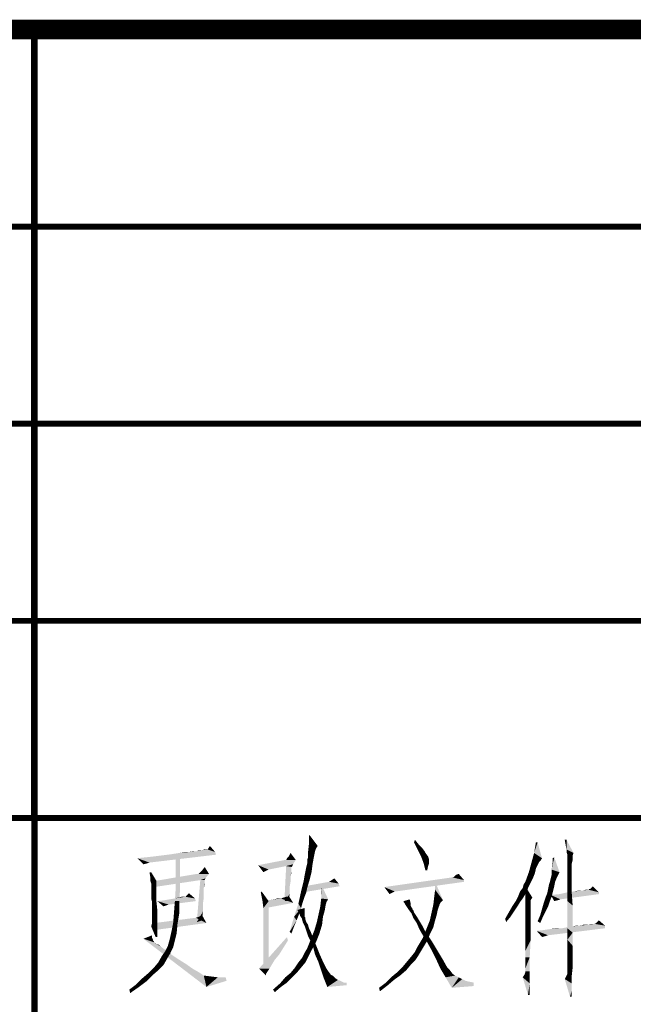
# Model space of a CAD drawing. Header units: millimetres. Extents: x 0 to 840, y 0 to 594.
# Tile 15 of 33: x 499 to 530, y 51 to 100. Entities that reach past the tile are written whole.
import ezdxf

# ---------------------------------------------------------------- set-up
doc = ezdxf.new("R2010")
doc.units = ezdxf.units.MM
doc.header["$LTSCALE"] = 46.2
doc.layers.get('0').update_dxf_attribs({"linetype": 'CONTINUOUS'})
doc.layers.add('GDU1040-22_DXF_FORMAT', color=7, linetype='CONTINUOUS')

# ---------------------------------------------------------------- blocks, each defined once
blk = doc.blocks.new('*T12')
at = {"color": 1, "linetype": 'Continuous'}
for p, q in [((0, 0), (14, 0)), ((0, 0), (0, -10)), ((14, 0), (14, -10)), ((0, -10), (14, -10))]:
    blk.add_line(p, q, dxfattribs=at)
blk = doc.blocks.new('*T13')
at = {"color": 1, "linetype": 'Continuous'}
for p, q in [((0, 0), (40, 0)), ((0, 0), (0, -10)), ((40, 0), (40, -10)), ((0, -10), (40, -10))]:
    blk.add_line(p, q, dxfattribs=at)
blk = doc.blocks.new('*T23')
at = {"color": 1, "linetype": 'Continuous'}
for p, q in [((0, 0), (0, 40)), ((0, 40), (120, 40)), ((16, 0), (16, 40)), ((30, 0), (30, 40)), ((70, 0), (70, 40)), ((100, 0), (100, 40)), ((120, 0), (120, 40)), ((0, 30), (120, 30)), ((0, 20), (120, 20)), ((0, 10), (120, 10)), ((0, 0), (120, 0))]:
    blk.add_line(p, q, dxfattribs=at)

msp = doc.modelspace()

# ---------------------------------------------------------------- linework, layer by layer
at = {"color": 1, "linetype": 'Continuous'}
for points in [[(513.953, 59.111), (513.909, 58.667), (513.909, 59.111)], [(513.909, 58.667), (513.953, 59.111), (514.353, 58.578)], [(508.798, 58.444), (508.886, 58.578), (509.153, 58.267)], [(514.353, 58.578), (513.864, 58.267), (513.909, 58.667)], [(514.353, 58.578), (514.264, 58.444), (513.864, 58.267)], [(519.242, 58.756), (519.286, 58.889), (519.464, 58.667)], [(519.464, 58.667), (519.42, 58.4), (519.242, 58.756)], [(519.464, 58.667), (519.642, 58.489), (519.42, 58.4)], [(519.42, 58.4), (519.642, 58.489), (519.775, 58.311)], [(525.509, 58.756), (525.331, 58.222), (525.42, 58.756)], [(525.331, 58.222), (525.509, 58.756), (525.731, 57.956)], [(526.975, 58.889), (526.931, 58.622), (526.886, 58.889)], [(526.975, 58.4), (526.931, 58.622), (526.975, 58.889)], [(526.975, 58.4), (526.975, 58.889), (527.331, 58.222)], [(505.198, 57.956), (505.642, 58), (509.198, 58.133)], [(505.198, 57.956), (509.198, 58.133), (505.82, 57.733)], [(505.82, 57.733), (505.509, 57.644), (505.198, 57.956)], [(505.642, 58), (506.042, 58.044), (509.198, 58.133)], [(506.042, 58.044), (506.398, 58.089), (509.198, 58.133)], [(509.198, 58.133), (506.398, 58.089), (506.753, 58.133)], [(506.753, 58.133), (507.064, 58.178), (509.153, 58.267)], [(506.753, 58.133), (509.153, 58.267), (509.198, 58.133)], [(507.064, 58.178), (507.331, 58.222), (509.153, 58.267)], [(507.375, 58.044), (507.153, 57.2), (507.153, 58.044)], [(507.153, 57.2), (507.375, 58.044), (507.375, 57.2)], [(507.82, 58.267), (509.153, 58.267), (507.331, 58.222)], [(507.82, 58.267), (507.331, 58.222), (507.598, 58.267)], [(508.22, 58.311), (507.82, 58.267), (508.042, 58.311)], [(509.153, 58.267), (507.82, 58.267), (508.22, 58.311)], [(508.486, 58.356), (508.22, 58.311), (508.353, 58.356)], [(509.153, 58.267), (508.22, 58.311), (508.486, 58.356)], [(508.709, 58.4), (508.753, 58.4), (508.486, 58.356)], [(508.664, 58.4), (508.709, 58.4), (508.486, 58.356)], [(508.664, 58.4), (508.486, 58.356), (508.62, 58.4)], [(509.153, 58.267), (508.486, 58.356), (508.753, 58.4)], [(509.153, 58.267), (508.753, 58.4), (508.798, 58.444)], [(512.753, 57.867), (512.798, 57.956), (512.886, 58.044)], [(513.242, 57.867), (512.753, 57.867), (512.886, 58.044)], [(512.886, 58.044), (512.975, 58.222), (513.242, 57.867)], [(513.82, 57.867), (513.864, 58), (514.175, 58.089)], [(513.82, 57.867), (514.175, 58.089), (514.131, 57.867)], [(514.264, 58.444), (514.22, 58.311), (513.864, 58.267)], [(513.864, 58.133), (513.864, 58.267), (514.22, 58.311)], [(513.864, 58.133), (514.22, 58.311), (514.175, 58.089)], [(514.175, 58.089), (513.864, 58), (513.864, 58.133)], [(519.775, 58.311), (519.598, 58.044), (519.42, 58.4)], [(519.775, 58.311), (519.82, 58.222), (519.598, 58.044)], [(519.598, 58.044), (519.82, 58.222), (519.953, 58.044)], [(519.953, 58.044), (519.731, 57.689), (519.598, 58.044)], [(519.953, 58.044), (519.998, 57.911), (519.731, 57.689)], [(525.731, 57.956), (525.198, 57.733), (525.331, 58.222)], [(525.731, 57.956), (525.686, 57.867), (525.198, 57.733)], [(526.22, 57.378), (526.264, 57.689), (526.353, 58)], [(526.22, 57.378), (526.353, 58), (526.62, 57.244)], [(526.264, 57.689), (526.264, 57.956), (526.353, 58)], [(527.331, 58.222), (526.975, 58.267), (526.975, 58.4)], [(527.331, 58.222), (527.02, 58.133), (526.975, 58.267)], [(527.02, 58.133), (527.331, 58.222), (527.286, 58.089)], [(527.286, 58.089), (527.02, 58.044), (527.02, 58.133)], [(527.02, 58.044), (527.286, 58.089), (527.286, 57.956)], [(527.286, 57.956), (527.02, 57.911), (527.02, 58.044)], [(527.02, 57.911), (527.286, 57.956), (527.286, 57.867)], [(505.82, 57.733), (505.686, 57.689), (505.509, 57.644)], [(508.486, 57.333), (508.62, 57.511), (508.842, 57.156)], [(513.242, 57.867), (513.153, 57.733), (511.331, 57.6)], [(512.753, 57.867), (513.242, 57.867), (511.331, 57.6)], [(512.753, 57.867), (511.331, 57.6), (512.709, 57.867)], [(513.153, 57.733), (513.109, 57.644), (511.331, 57.6)], [(512.753, 57.556), (511.331, 57.6), (513.109, 57.644)], [(511.331, 57.6), (512.753, 57.556), (511.864, 57.378)], [(511.864, 57.378), (511.598, 57.244), (511.331, 57.6)], [(513.02, 57.511), (512.664, 55.778), (512.753, 57.556)], [(513.02, 57.511), (513.02, 57.467), (512.664, 55.778)], [(513.02, 57.467), (513.02, 57.333), (512.664, 55.778)], [(512.753, 57.556), (513.109, 57.644), (513.064, 57.556)], [(512.753, 57.556), (513.064, 57.556), (513.02, 57.511)], [(513.731, 57.289), (513.775, 57.511), (514.086, 57.6)], [(513.731, 57.289), (514.086, 57.6), (514.042, 57.244)], [(514.086, 57.6), (513.775, 57.511), (513.82, 57.689)], [(514.131, 57.867), (513.82, 57.689), (513.82, 57.867)], [(513.82, 57.689), (514.131, 57.867), (514.086, 57.6)], [(519.998, 57.911), (519.998, 57.822), (519.731, 57.689)], [(519.731, 57.689), (519.998, 57.822), (519.998, 57.689)], [(519.998, 57.689), (519.82, 57.333), (519.731, 57.689)], [(519.998, 57.689), (519.953, 57.556), (519.82, 57.333)], [(519.82, 57.333), (519.953, 57.556), (519.909, 57.333)], [(525.509, 57.6), (525.064, 57.244), (525.198, 57.733)], [(525.509, 57.6), (525.42, 57.422), (525.064, 57.244)], [(525.686, 57.867), (525.598, 57.778), (525.198, 57.733)], [(525.198, 57.733), (525.598, 57.778), (525.509, 57.6)], [(527.286, 57.867), (527.02, 57.644), (527.02, 57.911)], [(527.286, 57.867), (527.242, 57.689), (527.02, 57.644)], [(527.02, 57.644), (527.242, 57.689), (527.242, 57.467)], [(527.242, 57.467), (527.02, 57.289), (527.02, 57.644)], [(527.02, 57.289), (527.242, 57.467), (527.242, 57.111)], [(505.909, 57.244), (505.864, 56.978), (505.82, 57.244)], [(505.864, 56.8), (505.864, 56.978), (505.909, 57.244)], [(505.864, 56.8), (505.909, 57.244), (506.175, 56.8)], [(508.842, 57.156), (508.753, 57.067), (506.086, 56.8)], [(508.309, 57.156), (508.842, 57.156), (506.086, 56.8)], [(508.309, 57.156), (506.086, 56.8), (508.22, 57.156)], [(508.753, 57.067), (508.664, 56.933), (506.086, 56.8)], [(507.375, 57.2), (507.153, 56.489), (507.153, 57.2)], [(507.153, 56.489), (507.375, 57.2), (507.375, 56.444)], [(508.309, 57.156), (508.398, 57.244), (508.486, 57.333)], [(508.842, 57.156), (508.309, 57.156), (508.486, 57.333)], [(513.02, 57.333), (512.975, 57.022), (512.664, 55.778)], [(512.975, 57.022), (512.975, 56.756), (512.664, 55.778)], [(513.02, 57.333), (513.02, 57.2), (512.975, 57.022)], [(513.953, 56.889), (513.642, 56.8), (513.686, 57.067)], [(514.042, 57.244), (513.686, 57.067), (513.731, 57.289)], [(513.686, 57.067), (514.042, 57.244), (513.953, 56.889)], [(521.198, 56.978), (521.775, 56.844), (517.731, 56.489)], [(521.198, 56.978), (517.731, 56.489), (521.153, 56.978)], [(521.775, 56.844), (521.198, 56.978), (521.286, 57.022)], [(521.286, 57.022), (521.375, 57.111), (521.509, 57.156)], [(521.286, 57.022), (521.509, 57.156), (521.775, 56.844)], [(525.375, 57.2), (524.886, 56.756), (525.064, 57.244)], [(525.375, 57.2), (525.286, 56.978), (524.886, 56.756)], [(524.886, 56.756), (525.286, 56.978), (525.153, 56.711)], [(525.064, 57.244), (525.42, 57.422), (525.375, 57.2)], [(526.486, 56.978), (526.131, 56.756), (526.22, 57.111)], [(526.131, 56.756), (526.486, 56.978), (526.398, 56.756)], [(526.62, 57.244), (526.22, 57.111), (526.22, 57.378)], [(526.62, 57.244), (526.575, 57.156), (526.22, 57.111)], [(526.22, 57.111), (526.575, 57.156), (526.486, 56.978)], [(527.242, 57.111), (527.02, 56.889), (527.02, 57.289)], [(527.02, 56.889), (527.242, 57.111), (527.242, 56.711)], [(506.175, 56.8), (505.909, 56.667), (505.864, 56.8)], [(505.909, 56.578), (505.909, 56.667), (506.175, 56.8)], [(505.909, 56.533), (505.909, 56.578), (506.175, 56.8)], [(505.909, 56.489), (505.909, 56.533), (506.175, 56.8)], [(505.909, 56.444), (505.909, 56.489), (506.175, 56.8)], [(505.909, 56.356), (505.909, 56.444), (506.175, 56.8)], [(505.909, 56.222), (505.909, 56.356), (506.175, 56.8)], [(505.909, 56.222), (506.175, 56.8), (506.175, 56.222)], [(506.086, 56.8), (508.398, 56.844), (506.042, 56.489)], [(508.664, 56.933), (508.398, 56.844), (506.086, 56.8)], [(507.375, 56.444), (507.109, 55.778), (507.153, 56.489)], [(508.62, 56.844), (508.62, 56.756), (508.22, 54.711)], [(508.62, 56.844), (508.22, 54.711), (508.398, 56.844)], [(508.62, 56.756), (508.62, 56.711), (508.22, 54.711)], [(508.62, 56.711), (508.575, 56.444), (508.22, 54.711)], [(508.398, 56.844), (508.664, 56.933), (508.62, 56.844)], [(508.62, 56.711), (508.62, 56.622), (508.575, 56.444)], [(512.975, 56.756), (512.931, 56.489), (512.664, 55.778)], [(512.931, 56.489), (512.931, 56.133), (512.664, 55.778)], [(513.82, 56.444), (513.509, 56.267), (513.642, 56.8)], [(515.464, 56.533), (513.598, 56.222), (513.686, 56.533)], [(513.642, 56.8), (513.953, 56.889), (513.82, 56.444)], [(515.42, 56.667), (513.686, 56.533), (514.931, 56.756)], [(513.686, 56.533), (515.42, 56.667), (515.464, 56.533)], [(514.531, 55.911), (514.531, 56.222), (514.575, 56.533)], [(514.531, 55.911), (514.575, 56.533), (514.886, 55.867)], [(514.931, 56.756), (515.064, 56.844), (515.198, 56.933)], [(514.931, 56.756), (515.198, 56.933), (515.42, 56.667)], [(521.775, 56.844), (521.775, 56.756), (517.731, 56.489)], [(518.264, 56.267), (517.731, 56.489), (521.775, 56.756)], [(517.731, 56.489), (518.264, 56.267), (518.175, 56.222)], [(517.731, 56.489), (518.175, 56.222), (518.086, 56.178)], [(518.086, 56.178), (517.998, 56.133), (517.731, 56.489)], [(518.264, 56.267), (521.775, 56.756), (518.309, 56.267)], [(520.309, 56.356), (520.309, 56.756), (520.709, 55.822)], [(524.753, 56.444), (524.798, 56.622), (525.153, 56.711)], [(524.753, 56.444), (525.153, 56.711), (525.02, 56.444)], [(525.153, 56.711), (524.798, 56.622), (524.886, 56.756)], [(524.886, 56.267), (524.842, 56.489), (524.886, 56.533)], [(524.886, 56.267), (524.886, 56.533), (525.242, 55.956)], [(526.353, 56.533), (526.042, 56.4), (526.086, 56.622)], [(526.042, 56.4), (526.353, 56.533), (526.309, 56.356)], [(526.398, 56.756), (526.086, 56.622), (526.131, 56.756)], [(526.086, 56.622), (526.398, 56.756), (526.353, 56.533)], [(527.242, 56.711), (527.02, 56.356), (527.02, 56.889)], [(527.02, 56.356), (527.242, 56.711), (527.242, 56.178)], [(528.22, 56.444), (528.309, 56.533), (528.62, 56.222)], [(506.175, 56.222), (505.909, 56.089), (505.909, 56.222)], [(505.909, 55.911), (505.909, 56.089), (506.175, 56.222)], [(505.953, 55.733), (505.909, 55.911), (506.175, 56.222)], [(505.953, 55.733), (506.175, 56.222), (506.175, 55.733)], [(507.109, 55.778), (507.375, 56.444), (507.331, 55.778)], [(507.109, 55.911), (507.286, 55.956), (507.642, 56)], [(508.131, 55.911), (507.109, 55.911), (507.642, 56)], [(507.553, 56), (507.642, 56), (507.286, 55.956)], [(507.553, 56), (507.286, 55.956), (507.464, 56)], [(507.642, 56), (507.731, 56.089), (507.82, 56.178)], [(507.642, 56), (507.82, 56.178), (508.131, 55.911)], [(507.642, 56), (507.686, 56.044), (507.731, 56.089)], [(508.575, 56.444), (508.575, 56.222), (508.22, 54.711)], [(508.575, 56.222), (508.575, 55.956), (508.22, 54.711)], [(508.575, 55.956), (508.531, 55.644), (508.22, 54.711)], [(511.553, 55.778), (511.464, 56.222), (511.509, 56.267)], [(511.553, 55.778), (511.509, 56.267), (511.864, 55.778)], [(512.486, 55.911), (512.62, 55.956), (512.842, 56)], [(513.109, 55.689), (512.486, 55.911), (512.842, 56)], [(512.842, 56), (512.62, 55.956), (512.753, 56)], [(512.664, 55.778), (512.931, 56.133), (512.886, 55.778)], [(512.842, 56), (512.886, 56.044), (513.109, 55.689)], [(513.775, 56.222), (513.375, 55.644), (513.509, 56.267)], [(513.775, 56.222), (513.686, 56), (513.375, 55.644)], [(513.686, 56), (513.598, 55.733), (513.375, 55.644)], [(513.509, 56.267), (513.82, 56.444), (513.775, 56.222)], [(520.709, 55.822), (520.22, 55.6), (520.264, 56)], [(520.709, 55.822), (520.264, 56), (520.309, 56.356)], [(524.753, 55.911), (524.398, 55.778), (524.531, 56.044)], [(524.975, 56.267), (524.886, 56.133), (524.531, 56.044)], [(524.975, 56.267), (524.531, 56.044), (524.62, 56.267)], [(524.531, 56.044), (524.886, 56.133), (524.753, 55.911)], [(525.02, 56.444), (524.62, 56.267), (524.753, 56.444)], [(524.62, 56.267), (525.02, 56.444), (524.975, 56.267)], [(525.242, 55.956), (524.886, 56.044), (524.886, 56.267)], [(525.242, 55.956), (524.886, 55.911), (524.886, 56.044)], [(524.886, 55.822), (524.886, 55.911), (525.242, 55.956)], [(524.886, 55.822), (525.242, 55.956), (525.153, 55.822)], [(526.131, 55.778), (525.82, 55.689), (525.909, 55.956)], [(526.264, 56.178), (526.22, 56), (525.909, 55.956)], [(526.264, 56.178), (525.909, 55.956), (525.998, 56.178)], [(525.909, 55.956), (526.22, 56), (526.131, 55.778)], [(526.309, 56.356), (525.998, 56.178), (526.042, 56.4)], [(525.998, 56.178), (526.309, 56.356), (526.264, 56.178)], [(528.62, 56.133), (526.175, 56.089), (526.62, 56.133)], [(526.175, 56.089), (528.62, 56.133), (526.664, 55.867)], [(526.664, 55.867), (526.353, 55.778), (526.175, 56.089)], [(528.62, 56.222), (526.62, 56.133), (527.02, 56.222)], [(526.62, 56.133), (528.62, 56.222), (528.62, 56.133)], [(527.242, 56.178), (527.02, 55.778), (527.02, 56.356)], [(527.02, 56.222), (527.331, 56.267), (527.82, 56.311)], [(528.62, 56.222), (527.02, 56.222), (527.82, 56.311)], [(527.02, 55.778), (527.242, 56.178), (527.286, 55.556)], [(527.82, 56.311), (527.331, 56.267), (527.598, 56.311)], [(528.086, 56.356), (527.82, 56.311), (527.953, 56.356)], [(528.62, 56.222), (527.82, 56.311), (528.086, 56.356)], [(528.175, 56.4), (528.086, 56.356), (528.131, 56.4)], [(528.62, 56.222), (528.086, 56.356), (528.175, 56.4)], [(528.62, 56.222), (528.175, 56.4), (528.22, 56.444)], [(506.175, 55.733), (505.953, 55.422), (505.953, 55.733)], [(505.953, 55.422), (506.175, 55.733), (506.22, 55.289)], [(506.22, 55.778), (506.575, 55.822), (508.131, 55.911)], [(506.22, 55.778), (508.131, 55.911), (508.175, 55.778)], [(506.22, 55.778), (508.175, 55.778), (506.798, 55.6)], [(506.22, 55.778), (506.798, 55.6), (506.664, 55.556)], [(506.664, 55.556), (506.531, 55.511), (506.22, 55.778)], [(506.575, 55.822), (506.842, 55.867), (508.131, 55.911)], [(508.131, 55.911), (506.842, 55.867), (507.109, 55.911)], [(507.331, 55.778), (507.064, 55.2), (507.109, 55.778)], [(507.064, 55.2), (507.331, 55.778), (507.331, 55.156)], [(508.531, 55.644), (508.531, 55.244), (508.22, 54.711)], [(511.864, 55.778), (511.598, 55.422), (511.553, 55.778)], [(511.598, 55.778), (511.864, 55.822), (512.486, 55.911)], [(513.109, 55.689), (511.598, 55.778), (512.486, 55.911)], [(513.109, 55.689), (511.686, 55.422), (511.598, 55.778)], [(511.598, 55.422), (511.864, 55.778), (511.864, 52.489)], [(511.864, 55.822), (512.131, 55.867), (512.486, 55.911)], [(512.486, 55.911), (512.131, 55.867), (512.309, 55.911)], [(513.509, 55.422), (513.153, 54.978), (513.375, 55.644)], [(513.375, 55.644), (513.598, 55.733), (513.509, 55.422)], [(514.709, 55.289), (514.398, 55.111), (514.486, 55.511)], [(514.886, 55.867), (514.486, 55.511), (514.531, 55.911)], [(514.886, 55.867), (514.798, 55.733), (514.486, 55.511)], [(514.798, 55.733), (514.753, 55.556), (514.486, 55.511)], [(514.486, 55.511), (514.753, 55.556), (514.709, 55.289)], [(518.709, 55.733), (518.709, 55.778), (519.02, 55.867)], [(518.753, 55.689), (518.709, 55.733), (519.02, 55.867)], [(518.753, 55.689), (519.02, 55.867), (519.064, 55.689)], [(519.064, 55.689), (518.798, 55.6), (518.753, 55.689)], [(518.798, 55.6), (519.064, 55.689), (519.064, 55.556)], [(519.064, 55.556), (518.886, 55.467), (518.798, 55.6)], [(518.886, 55.467), (519.064, 55.556), (519.109, 55.467)], [(519.109, 55.467), (518.975, 55.333), (518.886, 55.467)], [(519.109, 55.467), (519.153, 55.422), (518.975, 55.333)], [(520.531, 55.6), (520.531, 55.556), (520.131, 55.2)], [(520.531, 55.6), (520.131, 55.2), (520.22, 55.6)], [(520.531, 55.556), (520.486, 55.467), (520.131, 55.2)], [(520.486, 55.467), (520.442, 55.333), (520.131, 55.2)], [(520.709, 55.822), (520.62, 55.733), (520.22, 55.6)], [(520.62, 55.733), (520.575, 55.689), (520.22, 55.6)], [(520.22, 55.6), (520.575, 55.689), (520.531, 55.6)], [(524.486, 55.511), (524.309, 55.244), (524.042, 55.2)], [(524.486, 55.511), (524.042, 55.2), (524.22, 55.511)], [(524.62, 55.733), (524.22, 55.511), (524.398, 55.778)], [(524.22, 55.511), (524.62, 55.733), (524.486, 55.511)], [(524.398, 55.778), (524.753, 55.911), (524.62, 55.733)], [(525.153, 55.822), (524.886, 55.733), (524.886, 55.822)], [(524.886, 55.644), (524.886, 55.733), (525.153, 55.822)], [(524.886, 55.644), (525.153, 55.822), (525.153, 55.644)], [(525.153, 55.644), (525.153, 55.6), (524.886, 55.467)], [(525.153, 55.644), (524.886, 55.467), (524.886, 55.644)], [(524.886, 55.467), (525.153, 55.6), (525.153, 55.467)], [(525.153, 55.467), (525.153, 55.333), (524.886, 55.289)], [(525.153, 55.467), (524.886, 55.289), (524.886, 55.467)], [(526.042, 55.511), (525.731, 55.378), (525.82, 55.689)], [(525.731, 55.378), (526.042, 55.511), (525.909, 55.244)], [(525.82, 55.689), (526.131, 55.778), (526.042, 55.511)], [(526.664, 55.867), (526.531, 55.822), (526.353, 55.778)], [(527.286, 55.556), (527.02, 55.111), (527.02, 55.778)], [(527.02, 55.111), (527.286, 55.556), (527.286, 54.889)], [(506.22, 55.289), (505.953, 55.111), (505.953, 55.422)], [(505.953, 54.933), (505.953, 55.111), (506.22, 55.289)], [(505.953, 54.933), (506.22, 55.289), (506.22, 54.889)], [(507.331, 55.156), (507.02, 54.667), (507.064, 55.2)], [(507.02, 54.667), (507.331, 55.156), (507.242, 54.622)], [(508.709, 54.667), (508.175, 54.933), (508.309, 54.978)], [(508.531, 55.244), (508.486, 54.8), (508.22, 54.711)], [(508.309, 54.978), (508.486, 55.067), (508.709, 54.667)], [(511.864, 52.489), (511.598, 52.356), (511.598, 55.422)], [(513.286, 54.8), (512.931, 54.222), (513.153, 54.978)], [(513.509, 55.422), (513.42, 55.156), (513.153, 54.978)], [(513.153, 54.978), (513.42, 55.156), (513.286, 54.8)], [(513.331, 55.289), (513.331, 55.333), (513.686, 55.422)], [(513.331, 55.289), (513.686, 55.422), (513.686, 55.289)], [(513.686, 55.289), (513.375, 55.244), (513.331, 55.289)], [(513.42, 55.156), (513.375, 55.244), (513.686, 55.289)], [(513.42, 55.156), (513.686, 55.289), (513.686, 55.156)], [(513.686, 55.156), (513.464, 55.022), (513.42, 55.156)], [(513.686, 55.156), (513.686, 55.067), (513.464, 55.022)], [(513.464, 55.022), (513.686, 55.067), (513.686, 55.022)], [(513.686, 55.022), (513.553, 54.889), (513.464, 55.022)], [(513.686, 55.022), (513.686, 54.978), (513.553, 54.889)], [(513.686, 54.978), (513.731, 54.933), (513.553, 54.889)], [(514.62, 54.978), (514.309, 54.711), (514.398, 55.111)], [(514.309, 54.711), (514.62, 54.978), (514.575, 54.578)], [(514.398, 55.111), (514.709, 55.289), (514.62, 54.978)], [(519.153, 55.422), (519.153, 55.378), (518.975, 55.333)], [(518.975, 55.333), (519.153, 55.378), (519.198, 55.333)], [(519.198, 55.333), (519.109, 55.156), (518.975, 55.333)], [(519.198, 55.333), (519.242, 55.2), (519.109, 55.156)], [(519.109, 55.156), (519.242, 55.2), (519.331, 55.067)], [(519.331, 55.067), (519.198, 54.933), (519.109, 55.156)], [(519.198, 54.933), (519.331, 55.067), (519.42, 54.933)], [(520.398, 55.111), (520.042, 54.8), (520.131, 55.2)], [(520.042, 54.8), (520.398, 55.111), (520.309, 54.8)], [(520.131, 55.2), (520.442, 55.333), (520.398, 55.111)], [(524.131, 54.978), (523.864, 54.889), (524.042, 55.2)], [(523.864, 54.889), (524.131, 54.978), (523.909, 54.711)], [(524.042, 55.2), (524.309, 55.244), (524.131, 54.978)], [(524.886, 55.289), (525.153, 55.333), (525.153, 55.111)], [(525.153, 55.111), (524.886, 55.022), (524.886, 55.289)], [(524.886, 55.022), (525.153, 55.111), (525.153, 54.844)], [(525.153, 54.844), (524.886, 54.711), (524.886, 55.022)], [(525.775, 54.978), (525.509, 54.756), (525.642, 55.067)], [(525.509, 54.756), (525.775, 54.978), (525.642, 54.667)], [(525.909, 55.244), (525.642, 55.067), (525.731, 55.378)], [(525.642, 55.067), (525.909, 55.244), (525.775, 54.978)], [(527.286, 54.889), (527.02, 54.4), (527.02, 55.111)], [(506.22, 54.533), (505.909, 54.489), (505.953, 54.667)], [(505.909, 54.489), (506.22, 54.533), (506.22, 54.267)], [(506.22, 54.267), (506.131, 53.956), (505.909, 54.489)], [(506.22, 54.889), (505.953, 54.8), (505.953, 54.933)], [(505.953, 54.667), (505.953, 54.8), (506.22, 54.889)], [(505.953, 54.667), (506.22, 54.889), (506.22, 54.533)], [(508.709, 54.667), (506.086, 54.667), (508.175, 54.933)], [(508.709, 54.667), (506.086, 54.311), (506.086, 54.667)], [(507.242, 54.622), (506.931, 54.222), (507.02, 54.667)], [(506.931, 54.222), (507.242, 54.622), (507.198, 54.133)], [(513.286, 54.8), (513.153, 54.489), (512.931, 54.222)], [(512.931, 54.222), (513.153, 54.489), (513.02, 54.133)], [(513.553, 54.889), (513.731, 54.933), (513.731, 54.844)], [(513.731, 54.844), (513.598, 54.711), (513.553, 54.889)], [(513.598, 54.711), (513.731, 54.844), (513.775, 54.711)], [(513.775, 54.711), (513.686, 54.533), (513.598, 54.711)], [(513.775, 54.711), (513.864, 54.578), (513.686, 54.533)], [(513.686, 54.533), (513.864, 54.578), (513.909, 54.4)], [(513.909, 54.4), (513.775, 54.267), (513.686, 54.533)], [(514.575, 54.578), (514.175, 54.267), (514.309, 54.711)], [(514.175, 54.267), (514.575, 54.578), (514.442, 54.133)], [(519.42, 54.933), (519.375, 54.667), (519.198, 54.933)], [(519.42, 54.933), (519.553, 54.711), (519.375, 54.667)], [(519.375, 54.667), (519.553, 54.711), (519.686, 54.489)], [(519.686, 54.489), (519.509, 54.356), (519.375, 54.667)], [(519.509, 54.356), (519.686, 54.489), (519.82, 54.222)], [(520.309, 54.8), (520.22, 54.444), (519.864, 54.356)], [(520.309, 54.8), (519.864, 54.356), (520.042, 54.8)], [(524.886, 54.711), (525.153, 54.844), (525.153, 54.533)], [(525.153, 54.533), (524.886, 54.4), (524.886, 54.711)], [(524.886, 54.4), (525.153, 54.533), (525.153, 54.178)], [(526.753, 54.4), (526.975, 54.444), (528.931, 54.533)], [(526.753, 54.4), (528.931, 54.533), (528.931, 54.4)], [(526.975, 54.444), (527.242, 54.489), (528.931, 54.533)], [(527.02, 54.4), (527.286, 54.889), (527.286, 54.178)], [(527.642, 54.533), (528.931, 54.533), (527.242, 54.489)], [(527.642, 54.533), (527.242, 54.489), (527.464, 54.533)], [(527.953, 54.578), (528.086, 54.578), (527.642, 54.533)], [(527.953, 54.578), (527.642, 54.533), (527.82, 54.578)], [(528.931, 54.533), (527.642, 54.533), (528.086, 54.578)], [(528.353, 54.622), (528.398, 54.622), (528.086, 54.578)], [(528.309, 54.622), (528.353, 54.622), (528.086, 54.578)], [(528.309, 54.622), (528.086, 54.578), (528.22, 54.622)], [(528.931, 54.533), (528.086, 54.578), (528.398, 54.622)], [(528.931, 54.533), (528.398, 54.622), (528.486, 54.667)], [(528.486, 54.667), (528.62, 54.8), (528.931, 54.533)], [(505.953, 53.911), (505.509, 53.867), (505.953, 54.044)], [(506.22, 54.267), (506.22, 54.089), (506.131, 53.956)], [(506.131, 53.956), (506.22, 54.089), (506.22, 53.956)], [(507.198, 54.133), (506.842, 53.822), (506.931, 54.222)], [(506.842, 53.822), (507.198, 54.133), (507.109, 53.778)], [(512.842, 53.778), (511.375, 52.356), (512.798, 53.956)], [(513.775, 54.267), (513.909, 54.4), (513.998, 54.222)], [(513.998, 54.222), (513.864, 54), (513.775, 54.267)], [(513.864, 54), (513.998, 54.222), (514.086, 54)], [(514.086, 54), (513.998, 53.733), (513.864, 54)], [(514.442, 54.133), (513.998, 53.822), (514.175, 54.267)], [(513.998, 53.822), (514.442, 54.133), (514.264, 53.689)], [(513.998, 53.733), (514.086, 54), (514.264, 53.556)], [(519.82, 54.222), (519.686, 54.044), (519.509, 54.356)], [(520.042, 54.089), (519.686, 53.911), (519.864, 54.356)], [(519.909, 53.689), (519.686, 54.044), (519.82, 54.222)], [(519.686, 53.911), (520.042, 54.089), (519.864, 53.689)], [(519.909, 53.689), (519.82, 54.222), (520.175, 53.689)], [(519.864, 54.356), (520.22, 54.444), (520.042, 54.089)], [(525.153, 54.178), (524.886, 54), (524.886, 54.4)], [(524.886, 54), (525.153, 54.178), (525.153, 53.778)], [(525.153, 53.778), (524.886, 53.6), (524.886, 54)], [(525.464, 54.267), (525.82, 54.311), (528.931, 54.4)], [(525.464, 54.267), (528.931, 54.4), (526.042, 54.044)], [(526.042, 54.044), (525.731, 53.956), (525.464, 54.267)], [(526.042, 54.044), (525.909, 54), (525.731, 53.956)], [(525.82, 54.311), (526.131, 54.356), (528.931, 54.4)], [(526.753, 54.4), (528.931, 54.4), (526.131, 54.356)], [(526.753, 54.4), (526.131, 54.356), (526.442, 54.4)], [(527.286, 54.178), (527.02, 53.822), (527.02, 54.4)], [(527.02, 53.822), (527.286, 54.178), (527.286, 53.511)], [(505.509, 53.867), (505.953, 53.911), (505.998, 53.822)], [(505.509, 53.867), (505.998, 53.822), (505.998, 53.778)], [(505.509, 53.867), (505.998, 53.778), (506.042, 53.689)], [(506.042, 53.689), (508.709, 51.422), (505.509, 53.867)], [(505.998, 53.778), (506.042, 53.733), (506.042, 53.689)], [(506.042, 53.689), (506.131, 53.644), (506.175, 53.6)], [(506.042, 53.689), (506.175, 53.6), (508.709, 51.422)], [(506.175, 53.6), (506.309, 53.556), (506.398, 53.467)], [(506.175, 53.6), (506.398, 53.467), (508.709, 51.422)], [(506.398, 53.467), (506.575, 53.333), (508.709, 51.422)], [(507.02, 53.422), (506.62, 53.244), (506.753, 53.511)], [(507.109, 53.778), (506.753, 53.511), (506.842, 53.822)], [(506.753, 53.511), (507.109, 53.778), (507.02, 53.422)], [(512.842, 53.778), (512.62, 53.422), (511.375, 52.356)], [(514.264, 53.689), (513.82, 53.378), (513.998, 53.822)], [(513.82, 53.378), (514.264, 53.689), (513.998, 53.2)], [(514.264, 53.556), (514.131, 53.422), (513.998, 53.733)], [(514.131, 53.422), (514.264, 53.556), (514.442, 53.111)], [(519.598, 53.244), (519.286, 53.2), (519.42, 53.467)], [(519.864, 53.689), (519.42, 53.467), (519.686, 53.911)], [(519.42, 53.467), (519.864, 53.689), (519.598, 53.244)], [(520.175, 53.689), (520.131, 53.289), (519.909, 53.689)], [(520.131, 53.289), (520.175, 53.689), (520.442, 53.244)], [(524.886, 53.244), (524.886, 53.6), (525.153, 53.778)], [(524.886, 52.933), (524.886, 53.244), (525.153, 53.778)], [(524.886, 52.933), (525.153, 53.778), (525.109, 52.933)], [(527.286, 53.511), (527.02, 53.333), (527.02, 53.822)], [(527.02, 53.333), (527.286, 53.511), (527.286, 52.933)], [(506.709, 52.844), (506.264, 52.667), (506.442, 52.978)], [(506.886, 53.156), (506.442, 52.978), (506.62, 53.244)], [(506.442, 52.978), (506.886, 53.156), (506.709, 52.844)], [(506.575, 53.333), (506.753, 53.244), (506.931, 53.067)], [(506.575, 53.333), (506.931, 53.067), (508.709, 51.422)], [(506.62, 53.244), (507.02, 53.422), (506.886, 53.156)], [(506.931, 53.067), (507.331, 52.8), (508.709, 51.422)], [(512.62, 53.422), (512.398, 53.067), (511.375, 52.356)], [(512.398, 53.067), (512.175, 52.8), (511.375, 52.356)], [(513.864, 52.933), (513.553, 52.889), (513.686, 53.156)], [(513.998, 53.2), (513.686, 53.156), (513.82, 53.378)], [(513.686, 53.156), (513.998, 53.2), (513.864, 52.933)], [(514.442, 53.111), (514.22, 53.067), (514.131, 53.422)], [(514.22, 53.067), (514.442, 53.111), (514.62, 52.711)], [(514.62, 52.711), (514.398, 52.667), (514.22, 53.067)], [(519.286, 52.756), (518.886, 52.711), (519.109, 52.978)], [(519.464, 53.022), (519.109, 52.978), (519.286, 53.2)], [(519.109, 52.978), (519.464, 53.022), (519.286, 52.756)], [(519.286, 53.2), (519.598, 53.244), (519.464, 53.022)], [(520.442, 53.244), (520.353, 52.844), (520.131, 53.289)], [(520.353, 52.844), (520.442, 53.244), (520.709, 52.8)], [(527.286, 52.933), (527.02, 52.889), (527.02, 53.333)], [(506.531, 52.533), (506.042, 52.4), (506.264, 52.667)], [(506.042, 52.4), (506.531, 52.533), (506.264, 52.267)], [(506.264, 52.667), (506.709, 52.844), (506.531, 52.533)], [(507.331, 52.8), (507.686, 52.578), (508.709, 51.422)], [(507.686, 52.578), (507.998, 52.356), (508.709, 51.422)], [(512.175, 52.8), (512.042, 52.578), (511.375, 52.356)], [(511.375, 52.356), (512.042, 52.578), (511.909, 52.356)], [(513.731, 52.667), (513.198, 52.4), (513.375, 52.667)], [(513.198, 52.4), (513.731, 52.667), (513.509, 52.4)], [(513.375, 52.667), (513.553, 52.889), (513.864, 52.933)], [(513.375, 52.667), (513.864, 52.933), (513.731, 52.667)], [(514.398, 52.667), (514.62, 52.711), (514.798, 52.356)], [(514.798, 52.356), (514.531, 52.267), (514.398, 52.667)], [(519.064, 52.533), (518.664, 52.444), (518.886, 52.711)], [(518.664, 52.444), (519.064, 52.533), (518.842, 52.267)], [(518.886, 52.711), (519.286, 52.756), (519.064, 52.533)], [(520.709, 52.8), (520.575, 52.356), (520.353, 52.844)], [(520.709, 52.8), (520.931, 52.4), (520.575, 52.356)], [(525.109, 52.933), (524.886, 52.711), (524.886, 52.933)], [(524.886, 52.489), (524.886, 52.711), (525.109, 52.933)], [(524.886, 52.356), (524.886, 52.489), (525.109, 52.933)], [(524.886, 52.222), (524.886, 52.356), (525.109, 52.933)], [(524.886, 52.222), (525.109, 52.933), (525.109, 52.222)], [(527.02, 52.578), (527.02, 52.889), (527.286, 52.933)], [(527.02, 52.578), (527.286, 52.933), (527.286, 52.4)], [(527.286, 52.4), (527.02, 52.311), (527.02, 52.578)], [(505.953, 52), (505.464, 51.867), (505.775, 52.133)], [(505.464, 51.867), (505.953, 52), (505.642, 51.689)], [(506.264, 52.267), (505.775, 52.133), (506.042, 52.4)], [(505.775, 52.133), (506.264, 52.267), (505.953, 52)], [(507.998, 52.356), (508.309, 52.178), (508.709, 51.422)], [(508.309, 52.178), (508.575, 52), (508.709, 51.422)], [(508.575, 52), (508.931, 51.956), (508.709, 51.422)], [(511.375, 52.356), (511.909, 52.356), (511.731, 52.089)], [(511.731, 52.089), (511.731, 52), (511.375, 52.356)], [(511.909, 52.356), (511.82, 52.222), (511.731, 52.089)], [(513.286, 52.133), (512.709, 51.911), (512.975, 52.133)], [(512.709, 51.911), (513.286, 52.133), (513.064, 51.911)], [(513.509, 52.4), (512.975, 52.133), (513.198, 52.4)], [(512.975, 52.133), (513.509, 52.4), (513.286, 52.133)], [(514.531, 52.267), (514.798, 52.356), (514.886, 52.222)], [(514.886, 52.222), (514.664, 51.867), (514.531, 52.267)], [(514.886, 52.222), (515.02, 52.044), (514.664, 51.867)], [(515.02, 52.044), (515.109, 52), (514.664, 51.867)], [(514.664, 51.867), (515.109, 52), (515.242, 51.867)], [(518.531, 52), (518.131, 51.956), (518.398, 52.178)], [(518.131, 51.956), (518.531, 52), (518.22, 51.778)], [(518.842, 52.267), (518.398, 52.178), (518.664, 52.444)], [(518.398, 52.178), (518.842, 52.267), (518.531, 52)], [(520.575, 52.356), (520.931, 52.4), (521.064, 52.267)], [(521.064, 52.267), (520.842, 51.911), (520.575, 52.356)], [(521.064, 52.267), (521.198, 52.089), (520.842, 51.911)], [(521.198, 52.089), (521.331, 52), (520.842, 51.911)], [(520.842, 51.911), (521.331, 52), (521.509, 51.911)], [(524.753, 51.911), (524.842, 52.044), (525.109, 52.222)], [(524.753, 51.911), (525.109, 52.222), (525.109, 51.6)], [(524.842, 52.044), (524.886, 52.178), (525.109, 52.222)], [(525.109, 52.222), (524.886, 52.178), (524.886, 52.222)], [(527.242, 52), (526.886, 51.822), (526.975, 52)], [(526.886, 51.822), (527.242, 52), (527.242, 51.6)], [(526.975, 52), (527.02, 52.089), (527.286, 52.4)], [(526.975, 52), (527.286, 52.4), (527.242, 52)], [(527.02, 52.178), (527.02, 52.311), (527.286, 52.4)], [(527.02, 52.089), (527.02, 52.178), (527.286, 52.4)], [(505.286, 51.422), (504.798, 51.289), (505.153, 51.556)], [(505.642, 51.689), (505.153, 51.556), (505.464, 51.867)], [(505.153, 51.556), (505.642, 51.689), (505.286, 51.422)], [(508.931, 51.956), (509.286, 51.911), (508.709, 51.422)], [(509.686, 51.911), (509.731, 51.733), (508.709, 51.422)], [(509.286, 51.911), (509.686, 51.911), (508.709, 51.422)], [(512.486, 51.422), (512.086, 51.289), (512.442, 51.6)], [(513.064, 51.911), (512.798, 51.644), (512.442, 51.6)], [(513.064, 51.911), (512.442, 51.6), (512.709, 51.911)], [(512.442, 51.6), (512.798, 51.644), (512.486, 51.422)], [(515.242, 51.867), (514.842, 51.422), (514.664, 51.867)], [(515.242, 51.867), (515.375, 51.778), (514.842, 51.422)], [(515.375, 51.778), (515.509, 51.733), (514.842, 51.422)], [(515.509, 51.733), (515.686, 51.644), (514.842, 51.422)], [(515.82, 51.644), (515.82, 51.511), (514.842, 51.422)], [(515.686, 51.644), (515.82, 51.644), (514.842, 51.422)], [(517.909, 51.511), (517.464, 51.378), (517.82, 51.644)], [(517.464, 51.378), (517.909, 51.511), (517.509, 51.2)], [(518.22, 51.778), (517.82, 51.644), (518.131, 51.956)], [(517.82, 51.644), (518.22, 51.778), (517.909, 51.511)], [(521.509, 51.911), (521.153, 51.378), (520.842, 51.911)], [(521.509, 51.911), (521.686, 51.822), (521.153, 51.378)], [(521.686, 51.822), (521.864, 51.733), (521.153, 51.378)], [(521.864, 51.733), (522.042, 51.689), (521.153, 51.378)], [(522.042, 51.689), (522.264, 51.644), (521.153, 51.378)], [(522.264, 51.644), (522.264, 51.467), (521.153, 51.378)], [(525.109, 51.6), (525.02, 51.022), (524.753, 51.911)], [(525.02, 51.022), (525.109, 51.6), (525.109, 51.022)], [(527.242, 51.6), (527.153, 50.933), (526.886, 51.822)], [(527.242, 51.6), (527.242, 51.244), (527.153, 50.933)], [(504.798, 51.289), (505.286, 51.422), (504.842, 51.111)], [(512.086, 51.289), (512.486, 51.422), (512.175, 51.156)], [(527.153, 50.933), (527.242, 51.244), (527.242, 50.933)]]:
    msp.add_solid(points, dxfattribs=at)
at = {"layer": 'GDU1040-22_DXF_FORMAT', "color": 7, "linetype": 'Continuous', "const_width": 1}
msp.add_lwpolyline([(469.5, 100), (830, 100)], dxfattribs=at)
at = {"layer": 'GDU1040-22_DXF_FORMAT', "color": 1, "linetype": 'Continuous', "const_width": 0.3}
for points in [[(500, 10), (500, 100)], [(470, 90), (590, 90)], [(470, 80), (590, 80)], [(470, 70), (590, 70)], [(470, 60), (590, 60)]]:
    msp.add_lwpolyline(points, dxfattribs=at)

# ---------------------------------------------------------------- block references
for name, p in [('*T23', (469.85, 60)), ('*T12', (485.85, 60)), ('*T13', (499.85, 60))]:
    msp.add_blockref(name, p)

doc.saveas('drawing.dxf')
